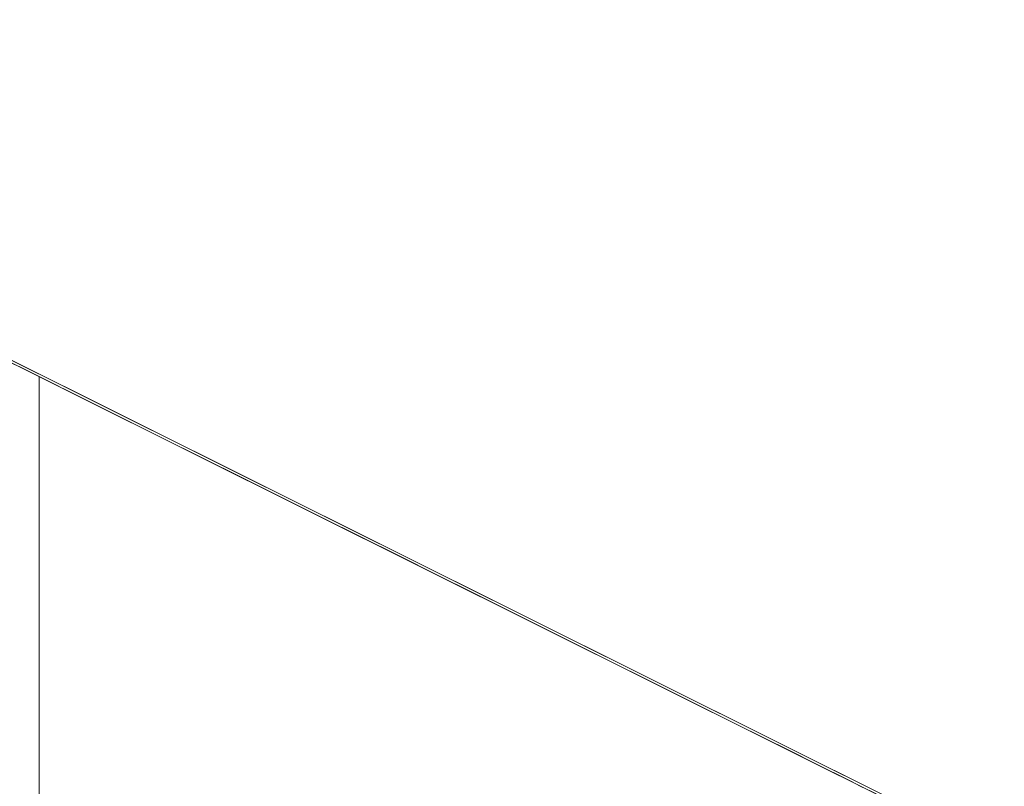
# Model space of a CAD drawing. Header units: centimetres. Extents: x -16 to 17.2, y -26.1 to -24.6.
# Tile 26 of 46: x -3.522 to -3.42, y -25.9841 to -25.9046. Entities that reach past the tile are written whole.
import ezdxf

# ---------------------------------------------------------------- set-up
doc = ezdxf.new("R2010")
doc.units = ezdxf.units.CM
doc.header["$LTSCALE"] = 2.54
doc.layers.add('Lucido design-1', color=7, linetype='Continuous')

# ---------------------------------------------------------------- blocks, each defined once
blk = doc.blocks.new('Gruppo-1')
at = {"color": 7, "linetype": 'Continuous', "lineweight": 9}
for points in [[(17.08, -24.59215, -166.92232), (17.08, -26.09215, -166.92232), (-15.92, -26.09215, -166.92232), (-15.92, -24.59215, -166.92232)], [(17.08, -24.59215, -151.42232), (17.08, -26.09215, -151.42232), (-15.92, -26.09215, -151.42232), (-15.92, -24.59215, -151.42232)], [(-4.42, -25.49291, -154.82232), (-3.42, -25.99149, -153.82232), (-3.42, -25.99122, -153.82232), (-4.42, -25.49264, -154.82232)], [(-4.42, -25.49291, -139.32232), (-3.42, -25.99149, -138.32232), (-3.42, -25.99122, -138.32232), (-4.42, -25.49264, -139.32232)]]:
    blk.add_3dface(points, dxfattribs=at)
for points, invisible_edges in [([(-4.42, -25.49264, -154.82232), (-3.42, -25.99122, -153.82232), (-3.12, -25.99122, -153.82232)], 8), ([(-3.12, -25.99122, -153.82232), (4.28, -25.99122, -153.82232), (5.58, -25.49264, -154.82232), (-4.42, -25.49264, -154.82232)], 10), ([(-4.42, -25.49264, -139.32232), (-3.42, -25.99122, -138.32232), (-3.12, -25.99122, -138.32232)], 8), ([(-3.12, -25.99122, -138.32232), (4.28, -25.99122, -138.32232), (5.58, -25.49264, -139.32232), (-4.42, -25.49264, -139.32232)], 10), ([(-15.92, -26.09215, -151.62232), (-3.52, -26.09215, -151.62232), (-3.52, -25.94163, -151.62232), (-4.42, -25.49291, -151.62232)], 8), ([(-15.92, -26.09215, -136.12232), (-3.52, -26.09215, -136.12232), (-3.52, -25.94163, -136.12232), (-4.42, -25.49291, -136.12232)], 8), ([(-3.42, -25.99149, -151.72232), (-4.42, -25.49291, -151.62232), (-3.52, -25.94163, -151.62232)], 9), ([(-3.42, -25.99149, -151.72232), (-3.42, -25.99149, -153.52232), (-4.42, -25.49291, -154.82232), (-4.42, -25.49291, -151.62232)], 10), ([(-3.42, -25.99149, -153.52232), (-3.42, -25.99149, -153.82232), (-4.42, -25.49291, -154.82232)], 8), ([(-3.42, -25.99149, -136.22232), (-4.42, -25.49291, -136.12232), (-3.52, -25.94163, -136.12232)], 9), ([(-3.42, -25.99149, -136.22232), (-3.42, -25.99149, -138.02232), (-4.42, -25.49291, -139.32232), (-4.42, -25.49291, -136.12232)], 10), ([(-3.42, -25.99149, -138.02232), (-3.42, -25.99149, -138.32232), (-4.42, -25.49291, -139.32232)], 8), ([(-3.52, -25.94163, -151.62232), (-3.4202, -25.99139, -151.71596), (-3.42009, -25.99144, -151.71808)], 9), ([(-3.52, -25.94163, -151.62232), (-3.42036, -25.99131, -151.71384), (-3.4202, -25.99139, -151.71596)], 9), ([(-3.52, -25.94163, -151.62232), (-3.42056, -25.99121, -151.71173), (-3.42036, -25.99131, -151.71384)], 9), ([(-3.52, -25.94163, -151.62232), (-3.42081, -25.99108, -151.70962), (-3.42056, -25.99121, -151.71173)], 9), ([(-3.52, -25.94163, -151.62232), (-3.4211, -25.99094, -151.70752), (-3.42081, -25.99108, -151.70962)], 9), ([(-3.52, -25.94163, -151.62232), (-3.42144, -25.99077, -151.70542), (-3.4211, -25.99094, -151.70752)], 9), ([(-3.52, -25.94163, -151.62232), (-3.42182, -25.99058, -151.70333), (-3.42144, -25.99077, -151.70542)], 9), ([(-3.52, -25.94163, -151.62232), (-3.42224, -25.99037, -151.70125), (-3.42182, -25.99058, -151.70333)], 9), ([(-3.52, -25.94163, -151.62232), (-3.42271, -25.99014, -151.69918), (-3.42224, -25.99037, -151.70125)], 9), ([(-3.52, -25.94163, -151.62232), (-3.42323, -25.98988, -151.69712), (-3.42271, -25.99014, -151.69918)], 9), ([(-3.52, -25.94163, -151.62232), (-3.42378, -25.9896, -151.69508), (-3.42323, -25.98988, -151.69712)], 9), ([(-3.52, -25.94163, -151.62232), (-3.42438, -25.9893, -151.69304), (-3.42378, -25.9896, -151.69508)], 9), ([(-3.52, -25.94163, -151.62232), (-3.42503, -25.98898, -151.69102), (-3.42438, -25.9893, -151.69304)], 9), ([(-3.52, -25.94163, -151.62232), (-3.42571, -25.98864, -151.68901), (-3.42503, -25.98898, -151.69102)], 9), ([(-3.52, -25.94163, -151.62232), (-3.42644, -25.98828, -151.68701), (-3.42571, -25.98864, -151.68901)], 9), ([(-3.52, -25.94163, -151.62232), (-3.42721, -25.98789, -151.68504), (-3.42644, -25.98828, -151.68701)], 9), ([(-3.52, -25.94163, -151.62232), (-3.42802, -25.98749, -151.68308), (-3.42721, -25.98789, -151.68504)], 9), ([(-3.52, -25.94163, -151.62232), (-3.42888, -25.98706, -151.68113), (-3.42802, -25.98749, -151.68308)], 9), ([(-3.52, -25.94163, -151.62232), (-3.42977, -25.98662, -151.67921), (-3.42888, -25.98706, -151.68113)], 9), ([(-3.52, -25.94163, -151.62232), (-3.43071, -25.98615, -151.6773), (-3.42977, -25.98662, -151.67921)], 9), ([(-3.52, -25.94163, -151.62232), (-3.43168, -25.98566, -151.67542), (-3.43071, -25.98615, -151.6773)], 9), ([(-3.52, -25.94163, -151.62232), (-3.4327, -25.98516, -151.67355), (-3.43168, -25.98566, -151.67542)], 9), ([(-3.52, -25.94163, -151.62232), (-3.43375, -25.98463, -151.67171), (-3.4327, -25.98516, -151.67355)], 9), ([(-3.52, -25.94163, -151.62232), (-3.43485, -25.98409, -151.66989), (-3.43375, -25.98463, -151.67171)], 9), ([(-3.52, -25.94163, -151.62232), (-3.43598, -25.98352, -151.6681), (-3.43485, -25.98409, -151.66989)], 9), ([(-3.52, -25.94163, -151.62232), (-3.43715, -25.98294, -151.66633), (-3.43598, -25.98352, -151.6681)], 9), ([(-3.4396, -25.98172, -151.66286), (-3.52, -25.94163, -151.62232), (-3.51576, -25.94375, -151.62241)], 9), ([(-3.52, -25.94163, -151.62232), (-3.43836, -25.98234, -151.66458), (-3.43715, -25.98294, -151.66633)], 9), ([(-3.4396, -25.98172, -151.66286), (-3.43836, -25.98234, -151.66458), (-3.52, -25.94163, -151.62232)], 10), ([(-3.42009, -25.99144, -151.71808), (-3.42002, -25.99148, -151.7202), (-3.42, -25.99149, -151.72232), (-3.52, -25.94163, -151.62232)], 12), ([(-3.52, -25.94163, -151.62232), (-3.52, -26.09215, -151.62232), (-3.51576, -26.09215, -151.62241), (-3.51576, -25.94375, -151.62241)], 4), ([(-3.52, -25.94163, -136.12232), (-3.4202, -25.99139, -136.21596), (-3.42009, -25.99144, -136.21808)], 9), ([(-3.52, -25.94163, -136.12232), (-3.42036, -25.99131, -136.21384), (-3.4202, -25.99139, -136.21596)], 9), ([(-3.52, -25.94163, -136.12232), (-3.42056, -25.99121, -136.21173), (-3.42036, -25.99131, -136.21384)], 9), ([(-3.52, -25.94163, -136.12232), (-3.42081, -25.99108, -136.20962), (-3.42056, -25.99121, -136.21173)], 9), ([(-3.52, -25.94163, -136.12232), (-3.4211, -25.99094, -136.20752), (-3.42081, -25.99108, -136.20962)], 9), ([(-3.52, -25.94163, -136.12232), (-3.42144, -25.99077, -136.20542), (-3.4211, -25.99094, -136.20752)], 9), ([(-3.52, -25.94163, -136.12232), (-3.42182, -25.99058, -136.20333), (-3.42144, -25.99077, -136.20542)], 9), ([(-3.52, -25.94163, -136.12232), (-3.42224, -25.99037, -136.20125), (-3.42182, -25.99058, -136.20333)], 9), ([(-3.52, -25.94163, -136.12232), (-3.42271, -25.99014, -136.19918), (-3.42224, -25.99037, -136.20125)], 9), ([(-3.52, -25.94163, -136.12232), (-3.42323, -25.98988, -136.19712), (-3.42271, -25.99014, -136.19918)], 9), ([(-3.52, -25.94163, -136.12232), (-3.42378, -25.9896, -136.19508), (-3.42323, -25.98988, -136.19712)], 9), ([(-3.52, -25.94163, -136.12232), (-3.42438, -25.9893, -136.19304), (-3.42378, -25.9896, -136.19508)], 9), ([(-3.52, -25.94163, -136.12232), (-3.42503, -25.98898, -136.19102), (-3.42438, -25.9893, -136.19304)], 9), ([(-3.52, -25.94163, -136.12232), (-3.42571, -25.98864, -136.18901), (-3.42503, -25.98898, -136.19102)], 9), ([(-3.52, -25.94163, -136.12232), (-3.42644, -25.98828, -136.18701), (-3.42571, -25.98864, -136.18901)], 9), ([(-3.52, -25.94163, -136.12232), (-3.42721, -25.98789, -136.18504), (-3.42644, -25.98828, -136.18701)], 9), ([(-3.52, -25.94163, -136.12232), (-3.42802, -25.98749, -136.18308), (-3.42721, -25.98789, -136.18504)], 9), ([(-3.52, -25.94163, -136.12232), (-3.42888, -25.98706, -136.18113), (-3.42802, -25.98749, -136.18308)], 9), ([(-3.52, -25.94163, -136.12232), (-3.42977, -25.98662, -136.17921), (-3.42888, -25.98706, -136.18113)], 9), ([(-3.52, -25.94163, -136.12232), (-3.43071, -25.98615, -136.1773), (-3.42977, -25.98662, -136.17921)], 9), ([(-3.52, -25.94163, -136.12232), (-3.43168, -25.98566, -136.17542), (-3.43071, -25.98615, -136.1773)], 9), ([(-3.52, -25.94163, -136.12232), (-3.4327, -25.98516, -136.17355), (-3.43168, -25.98566, -136.17542)], 9), ([(-3.52, -25.94163, -136.12232), (-3.43375, -25.98463, -136.17171), (-3.4327, -25.98516, -136.17355)], 9), ([(-3.52, -25.94163, -136.12232), (-3.43485, -25.98409, -136.16989), (-3.43375, -25.98463, -136.17171)], 9), ([(-3.52, -25.94163, -136.12232), (-3.43598, -25.98352, -136.1681), (-3.43485, -25.98409, -136.16989)], 9), ([(-3.52, -25.94163, -136.12232), (-3.43715, -25.98294, -136.16633), (-3.43598, -25.98352, -136.1681)], 9), ([(-3.4396, -25.98172, -136.16286), (-3.52, -25.94163, -136.12232), (-3.51576, -25.94375, -136.12241)], 9), ([(-3.52, -25.94163, -136.12232), (-3.43836, -25.98234, -136.16458), (-3.43715, -25.98294, -136.16633)], 9), ([(-3.4396, -25.98172, -136.16286), (-3.43836, -25.98234, -136.16458), (-3.52, -25.94163, -136.12232)], 10), ([(-3.42009, -25.99144, -136.21808), (-3.42002, -25.99148, -136.2202), (-3.42, -25.99149, -136.22232), (-3.52, -25.94163, -136.12232)], 12), ([(-3.52, -25.94163, -136.12232), (-3.52, -26.09215, -136.12232), (-3.51576, -26.09215, -136.12241), (-3.51576, -25.94375, -136.12241)], 4), ([(-3.4396, -25.98172, -151.66286), (-3.51576, -25.94375, -151.62241), (-3.51152, -25.94586, -151.62268)], 9), ([(-3.51576, -25.94375, -151.62241), (-3.51576, -26.09215, -151.62241), (-3.51152, -26.09215, -151.62268), (-3.51152, -25.94586, -151.62268)], 5), ([(-3.4396, -25.98172, -136.16286), (-3.51576, -25.94375, -136.12241), (-3.51152, -25.94586, -136.12268)], 9), ([(-3.51576, -25.94375, -136.12241), (-3.51576, -26.09215, -136.12241), (-3.51152, -26.09215, -136.12268), (-3.51152, -25.94586, -136.12268)], 5), ([(-3.4396, -25.98172, -151.66286), (-3.51152, -25.94586, -151.62268), (-3.5073, -25.94796, -151.62313)], 9), ([(-3.51152, -25.94586, -151.62268), (-3.51152, -26.09215, -151.62268), (-3.5073, -26.09215, -151.62313), (-3.5073, -25.94796, -151.62313)], 5), ([(-3.4396, -25.98172, -136.16286), (-3.51152, -25.94586, -136.12268), (-3.5073, -25.94796, -136.12313)], 9), ([(-3.51152, -25.94586, -136.12268), (-3.51152, -26.09215, -136.12268), (-3.5073, -26.09215, -136.12313), (-3.5073, -25.94796, -136.12313)], 5), ([(-3.4396, -25.98172, -151.66286), (-3.5073, -25.94796, -151.62313), (-3.5031, -25.95006, -151.62376)], 9), ([(-3.5073, -25.94796, -151.62313), (-3.5073, -26.09215, -151.62313), (-3.5031, -26.09215, -151.62376), (-3.5031, -25.95006, -151.62376)], 5), ([(-3.4396, -25.98172, -136.16286), (-3.5073, -25.94796, -136.12313), (-3.5031, -25.95006, -136.12376)], 9), ([(-3.5073, -25.94796, -136.12313), (-3.5073, -26.09215, -136.12313), (-3.5031, -26.09215, -136.12376), (-3.5031, -25.95006, -136.12376)], 5), ([(-3.4396, -25.98172, -151.66286), (-3.5031, -25.95006, -151.62376), (-3.49893, -25.95213, -151.62457)], 9), ([(-3.5031, -25.95006, -151.62376), (-3.5031, -26.09215, -151.62376), (-3.49893, -26.09215, -151.62457), (-3.49893, -25.95213, -151.62457)], 5), ([(-3.4396, -25.98172, -136.16286), (-3.5031, -25.95006, -136.12376), (-3.49893, -25.95213, -136.12457)], 9), ([(-3.5031, -25.95006, -136.12376), (-3.5031, -26.09215, -136.12376), (-3.49893, -26.09215, -136.12457), (-3.49893, -25.95213, -136.12457)], 5), ([(-3.4396, -25.98172, -151.66286), (-3.49893, -25.95213, -151.62457), (-3.4948, -25.95419, -151.62555)], 9), ([(-3.49893, -25.95213, -151.62457), (-3.49893, -26.09215, -151.62457), (-3.4948, -26.09215, -151.62555), (-3.4948, -25.95419, -151.62555)], 5), ([(-3.4396, -25.98172, -136.16286), (-3.49893, -25.95213, -136.12457), (-3.4948, -25.95419, -136.12555)], 9), ([(-3.49893, -25.95213, -136.12457), (-3.49893, -26.09215, -136.12457), (-3.4948, -26.09215, -136.12555), (-3.4948, -25.95419, -136.12555)], 5), ([(-3.4396, -25.98172, -151.66286), (-3.4948, -25.95419, -151.62555), (-3.49072, -25.95623, -151.62671)], 9), ([(-3.4948, -25.95419, -151.62555), (-3.4948, -26.09215, -151.62555), (-3.49072, -26.09215, -151.62671), (-3.49072, -25.95623, -151.62671)], 5), ([(-3.4396, -25.98172, -136.16286), (-3.4948, -25.95419, -136.12555), (-3.49072, -25.95623, -136.12671)], 9), ([(-3.4948, -25.95419, -136.12555), (-3.4948, -26.09215, -136.12555), (-3.49072, -26.09215, -136.12671), (-3.49072, -25.95623, -136.12671)], 5), ([(-3.4396, -25.98172, -151.66286), (-3.49072, -25.95623, -151.62671), (-3.48669, -25.95824, -151.62803)], 9), ([(-3.49072, -25.95623, -151.62671), (-3.49072, -26.09215, -151.62671), (-3.48669, -26.09215, -151.62803), (-3.48669, -25.95824, -151.62803)], 5), ([(-3.4396, -25.98172, -136.16286), (-3.49072, -25.95623, -136.12671), (-3.48669, -25.95824, -136.12803)], 9), ([(-3.49072, -25.95623, -136.12671), (-3.49072, -26.09215, -136.12671), (-3.48669, -26.09215, -136.12803), (-3.48669, -25.95824, -136.12803)], 5), ([(-3.4396, -25.98172, -151.66286), (-3.48669, -25.95824, -151.62803), (-3.48271, -25.96022, -151.62953)], 9), ([(-3.48669, -25.95824, -151.62803), (-3.48669, -26.09215, -151.62803), (-3.48271, -26.09215, -151.62953), (-3.48271, -25.96022, -151.62953)], 5), ([(-3.4396, -25.98172, -136.16286), (-3.48669, -25.95824, -136.12803), (-3.48271, -25.96022, -136.12953)], 9), ([(-3.48669, -25.95824, -136.12803), (-3.48669, -26.09215, -136.12803), (-3.48271, -26.09215, -136.12953), (-3.48271, -25.96022, -136.12953)], 5), ([(-3.4396, -25.98172, -151.66286), (-3.48271, -25.96022, -151.62953), (-3.47881, -25.96217, -151.6312)], 9), ([(-3.48271, -25.96022, -151.62953), (-3.48271, -26.09215, -151.62953), (-3.47881, -26.09215, -151.6312), (-3.47881, -25.96217, -151.6312)], 5), ([(-3.4396, -25.98172, -136.16286), (-3.48271, -25.96022, -136.12953), (-3.47881, -25.96217, -136.1312)], 9), ([(-3.48271, -25.96022, -136.12953), (-3.48271, -26.09215, -136.12953), (-3.47881, -26.09215, -136.1312), (-3.47881, -25.96217, -136.1312)], 5), ([(-3.4396, -25.98172, -151.66286), (-3.47881, -25.96217, -151.6312), (-3.47498, -25.96408, -151.63303)], 9), ([(-3.47881, -25.96217, -151.6312), (-3.47881, -26.09215, -151.6312), (-3.47498, -26.09215, -151.63303), (-3.47498, -25.96408, -151.63303)], 5), ([(-3.4396, -25.98172, -136.16286), (-3.47881, -25.96217, -136.1312), (-3.47498, -25.96408, -136.13303)], 9), ([(-3.47881, -25.96217, -136.1312), (-3.47881, -26.09215, -136.1312), (-3.47498, -26.09215, -136.13303), (-3.47498, -25.96408, -136.13303)], 5), ([(-3.4396, -25.98172, -151.66286), (-3.47498, -25.96408, -151.63303), (-3.47123, -25.96595, -151.63502)], 9), ([(-3.47498, -25.96408, -151.63303), (-3.47498, -26.09215, -151.63303), (-3.47123, -26.09215, -151.63502), (-3.47123, -25.96595, -151.63502)], 5), ([(-3.4396, -25.98172, -136.16286), (-3.47498, -25.96408, -136.13303), (-3.47123, -25.96595, -136.13502)], 9), ([(-3.47498, -25.96408, -136.13303), (-3.47498, -26.09215, -136.13303), (-3.47123, -26.09215, -136.13502), (-3.47123, -25.96595, -136.13502)], 5), ([(-3.4396, -25.98172, -151.66286), (-3.47123, -25.96595, -151.63502), (-3.46757, -25.96777, -151.63717)], 9), ([(-3.47123, -25.96595, -151.63502), (-3.47123, -26.09215, -151.63502), (-3.46757, -26.09215, -151.63717), (-3.46757, -25.96777, -151.63717)], 5), ([(-3.4396, -25.98172, -136.16286), (-3.47123, -25.96595, -136.13502), (-3.46757, -25.96777, -136.13717)], 9), ([(-3.47123, -25.96595, -136.13502), (-3.47123, -26.09215, -136.13502), (-3.46757, -26.09215, -136.13717), (-3.46757, -25.96777, -136.13717)], 5), ([(-3.4396, -25.98172, -151.66286), (-3.46757, -25.96777, -151.63717), (-3.464, -25.96955, -151.63947)], 9), ([(-3.46757, -25.96777, -151.63717), (-3.46757, -26.09215, -151.63717), (-3.464, -26.09215, -151.63947), (-3.464, -25.96955, -151.63947)], 5), ([(-3.4396, -25.98172, -136.16286), (-3.46757, -25.96777, -136.13717), (-3.464, -25.96955, -136.13947)], 9), ([(-3.46757, -25.96777, -136.13717), (-3.46757, -26.09215, -136.13717), (-3.464, -26.09215, -136.13947), (-3.464, -25.96955, -136.13947)], 5), ([(-3.4396, -25.98172, -151.66286), (-3.464, -25.96955, -151.63947), (-3.46054, -25.97128, -151.64192)], 9), ([(-3.464, -25.96955, -151.63947), (-3.464, -26.09215, -151.63947), (-3.46054, -26.09215, -151.64192), (-3.46054, -25.97128, -151.64192)], 5), ([(-3.4396, -25.98172, -136.16286), (-3.464, -25.96955, -136.13947), (-3.46054, -25.97128, -136.14192)], 9), ([(-3.464, -25.96955, -136.13947), (-3.464, -26.09215, -136.13947), (-3.46054, -26.09215, -136.14192), (-3.46054, -25.97128, -136.14192)], 5), ([(-3.4396, -25.98172, -151.66286), (-3.46054, -25.97128, -151.64192), (-3.45718, -25.97295, -151.64452)], 9), ([(-3.46054, -25.97128, -151.64192), (-3.46054, -26.09215, -151.64192), (-3.45718, -26.09215, -151.64452), (-3.45718, -25.97295, -151.64452)], 5), ([(-3.4396, -25.98172, -136.16286), (-3.46054, -25.97128, -136.14192), (-3.45718, -25.97295, -136.14452)], 9), ([(-3.46054, -25.97128, -136.14192), (-3.46054, -26.09215, -136.14192), (-3.45718, -26.09215, -136.14452), (-3.45718, -25.97295, -136.14452)], 5), ([(-3.4396, -25.98172, -151.66286), (-3.45718, -25.97295, -151.64452), (-3.45393, -25.97457, -151.64726)], 9), ([(-3.45718, -25.97295, -151.64452), (-3.45718, -26.09215, -151.64452), (-3.45393, -26.09215, -151.64726), (-3.45393, -25.97457, -151.64726)], 5), ([(-3.4396, -25.98172, -136.16286), (-3.45718, -25.97295, -136.14452), (-3.45393, -25.97457, -136.14726)], 9), ([(-3.45718, -25.97295, -136.14452), (-3.45718, -26.09215, -136.14452), (-3.45393, -26.09215, -136.14726), (-3.45393, -25.97457, -136.14726)], 5), ([(-3.4396, -25.98172, -151.66286), (-3.45393, -25.97457, -151.64726), (-3.45081, -25.97613, -151.65013)], 9), ([(-3.45393, -25.97457, -151.64726), (-3.45393, -26.09215, -151.64726), (-3.45081, -26.09215, -151.65013), (-3.45081, -25.97613, -151.65013)], 5), ([(-3.4396, -25.98172, -136.16286), (-3.45393, -25.97457, -136.14726), (-3.45081, -25.97613, -136.15013)], 9), ([(-3.45393, -25.97457, -136.14726), (-3.45393, -26.09215, -136.14726), (-3.45081, -26.09215, -136.15013), (-3.45081, -25.97613, -136.15013)], 5), ([(-3.4396, -25.98172, -151.66286), (-3.45081, -25.97613, -151.65013), (-3.4478, -25.97763, -151.65313)], 9), ([(-3.45081, -25.97613, -151.65013), (-3.45081, -26.09215, -151.65013), (-3.4478, -26.09215, -151.65313), (-3.4478, -25.97763, -151.65313)], 5), ([(-3.4396, -25.98172, -136.16286), (-3.45081, -25.97613, -136.15013), (-3.4478, -25.97763, -136.15313)], 9), ([(-3.45081, -25.97613, -136.15013), (-3.45081, -26.09215, -136.15013), (-3.4478, -26.09215, -136.15313), (-3.4478, -25.97763, -136.15313)], 5), ([(-3.4478, -25.97763, -151.65313), (-3.44493, -25.97906, -151.65626), (-3.4422, -25.98042, -151.6595), (-3.4396, -25.98172, -151.66286)], 8), ([(-3.4478, -25.97763, -151.65313), (-3.4478, -26.09215, -151.65313), (-3.44493, -26.09215, -151.65626), (-3.44493, -25.97906, -151.65626)], 5), ([(-3.4478, -25.97763, -136.15313), (-3.44493, -25.97906, -136.15626), (-3.4422, -25.98042, -136.1595), (-3.4396, -25.98172, -136.16286)], 8), ([(-3.4478, -25.97763, -136.15313), (-3.4478, -26.09215, -136.15313), (-3.44493, -26.09215, -136.15626), (-3.44493, -25.97906, -136.15626)], 5), ([(-3.44493, -25.97906, -151.65626), (-3.44493, -26.09215, -151.65626), (-3.4422, -26.09215, -151.6595), (-3.4422, -25.98042, -151.6595)], 5), ([(-3.44493, -25.97906, -136.15626), (-3.44493, -26.09215, -136.15626), (-3.4422, -26.09215, -136.1595), (-3.4422, -25.98042, -136.1595)], 5), ([(-3.4422, -25.98042, -151.6595), (-3.4422, -26.09215, -151.6595), (-3.4396, -26.09215, -151.66286), (-3.4396, -25.98172, -151.66286)], 5), ([(-3.4422, -25.98042, -136.1595), (-3.4422, -26.09215, -136.1595), (-3.4396, -26.09215, -136.16286), (-3.4396, -25.98172, -136.16286)], 5), ([(-3.43836, -25.98234, -151.66458), (-3.4396, -25.98172, -151.66286), (-3.4396, -26.09215, -151.66286)], 10), ([(-3.43836, -25.98234, -136.16458), (-3.4396, -25.98172, -136.16286), (-3.4396, -26.09215, -136.16286)], 10), ([(-3.43715, -25.98294, -151.66633), (-3.43836, -25.98234, -151.66458), (-3.4396, -26.09215, -151.66286)], 10), ([(-3.43715, -25.98294, -136.16633), (-3.43836, -25.98234, -136.16458), (-3.4396, -26.09215, -136.16286)], 10), ([(-3.4396, -26.09215, -151.66286), (-3.43715, -26.09215, -151.66633), (-3.43715, -25.98294, -151.66633)], 10), ([(-3.4396, -26.09215, -136.16286), (-3.43715, -26.09215, -136.16633), (-3.43715, -25.98294, -136.16633)], 10), ([(-3.43598, -25.98352, -151.6681), (-3.43715, -25.98294, -151.66633), (-3.43715, -26.09215, -151.66633)], 10), ([(-3.43598, -25.98352, -136.1681), (-3.43715, -25.98294, -136.16633), (-3.43715, -26.09215, -136.16633)], 10), ([(-3.43485, -25.98409, -151.66989), (-3.43598, -25.98352, -151.6681), (-3.43715, -26.09215, -151.66633)], 10), ([(-3.43485, -25.98409, -136.16989), (-3.43598, -25.98352, -136.1681), (-3.43715, -26.09215, -136.16633)], 10)]:
    blk.add_3dface(points, dxfattribs=dict(at, invisible_edges=invisible_edges))

msp = doc.modelspace()

# ---------------------------------------------------------------- block references
at = {"layer": 'Lucido design-1', "color": 7}
msp.add_blockref('Gruppo-1', (0, 0), dxfattribs=at)

doc.saveas('drawing.dxf')
